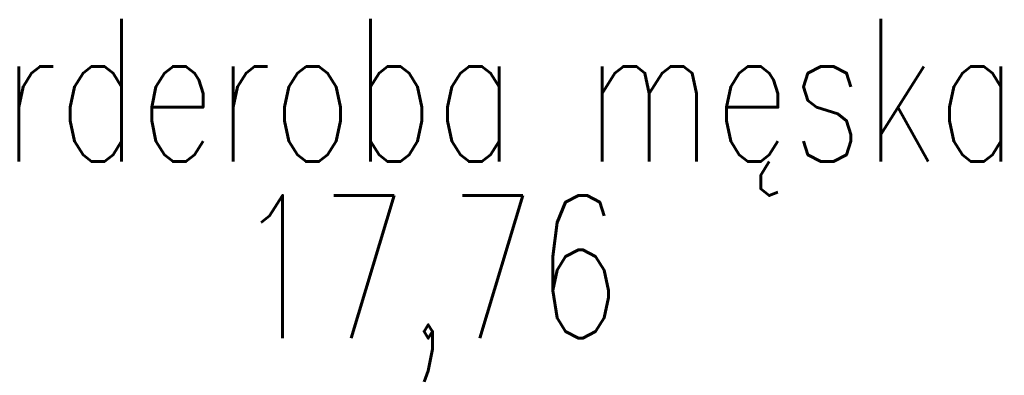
# Model space of a CAD drawing. Header units: inches. Extents: x 27484 to 71626, y -45113 to 39.
# Tile 135 of 256: x 36319 to 36412, y -34556 to -34522. Entities that reach past the tile are written whole.
import ezdxf
from ezdxf.enums import TextEntityAlignment as Align

# ---------------------------------------------------------------- set-up
doc = ezdxf.new("R2010")
doc.units = ezdxf.units.IN
doc.header["$LTSCALE"] = 50
doc.header["$MEASUREMENT"] = 0
for name, color, linetype in [('R-MET-POM-OPIS', 7, 'Continuous'), ('R-MET-POM-OPIS-NR', 2, 'Continuous'), ('R-MET-POM-OPIS-POM', 7, 'Continuous')]:
    doc.layers.add(name, color=color, linetype=linetype)
doc.styles.add('MET_POM', font='simplex.shx')

# ---------------------------------------------------------------- blocks, each defined once
blk = doc.blocks.new('MPOM0239')
at = {"layer": 'R-MET-POM-OPIS', "style": 'MET_POM', "width": 0.7}
for tag, p in [('POS', (0, -0.225)), ('ARE', (0, -0.4898))]:
    blk.add_attdef(tag, text='', height=0.2, dxfattribs=at).set_placement(p, align=Align.CENTER)
at = {"layer": 'R-MET-POM-OPIS', "style": 'MET_POM', "width": 0.7, "flags": 1}
blk.add_attdef('UNI', (0.2464, -0.4898), '', height=0.2, dxfattribs=at)
at = {"layer": 'R-MET-POM-OPIS-NR', "style": 'MET_POM', "width": 0.8}
blk.add_attdef('NR', text='', height=0.2, dxfattribs=at).set_placement((-0.0028, 0.269), align=Align.CENTER)
at = {"layer": 'R-MET-POM-OPIS-POM', "style": 'MET_POM', "width": 0.7}
blk.add_attdef('POM', text='', height=0.2, dxfattribs=at).set_placement((0, 0.0223), align=Align.CENTER)

msp = doc.modelspace()

# ---------------------------------------------------------------- block references
at = {"layer": 'R-MET-POM-OPIS'}
ref = msp.add_blockref('MPOM0239', (36357.54719, -34536.91606), dxfattribs=dict(at, xscale=67.20000000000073, yscale=67.20000000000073, zscale=67.20000000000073))
ref.add_attrib('NR', '1/16', dxfattribs={"layer": 'R-MET-POM-OPIS-NR', "height": 18.816, "style": 'MET_POM', "width": 0.8}).set_placement((36357.35685, -34511.11981), align=Align.CENTER)
ref.add_attrib('ARE', '17,76', dxfattribs={"height": 13.44, "style": 'MET_POM', "width": 0.7}).set_placement((36357.54719, -34552.03429), align=Align.CENTER)
ref.add_attrib('POM', 'garderoba męska', dxfattribs={"layer": 'R-MET-POM-OPIS-POM', "height": 13.44, "style": 'MET_POM', "width": 0.7}).set_placement((36357.54719, -34535.41601), align=Align.CENTER)

doc.saveas('drawing.dxf')
